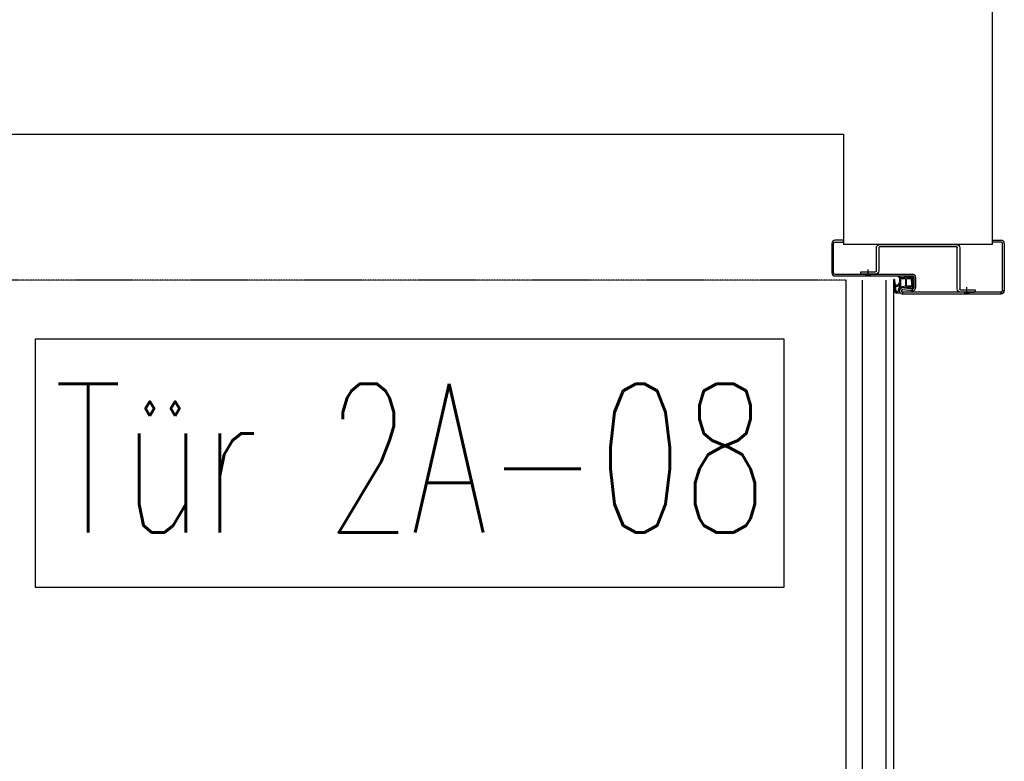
# Model space of a CAD drawing. Header units: millimetres. Extents: x -4577 to 1032787, y -66234 to 201209.
# Tile 207 of 256: x 16688 to 17515, y -12904 to -12280. Entities that reach past the tile are written whole.
import ezdxf
from ezdxf.enums import TextEntityAlignment as Align

# ---------------------------------------------------------------- set-up
doc = ezdxf.new("R2010")
doc.units = ezdxf.units.MM
doc.linetypes.add('510_5_2OG_ELT_1004$0$11-07-22_DS_2OG$0$AUSGEZOGEN', pattern=[0])
doc.linetypes.add('510_5_2OG_ELT_1004$0$11-07-22_DS_2OG$0$STRICHLINIE_S4', pattern=[0.095, 0.06, -0.035])
doc.layers.add('510_5_2OG_ELT_1004$0$11-07-22_DS_2OG$0$2DMitte', color=8, linetype='510_5_2OG_ELT_1004$0$11-07-22_DS_2OG$0$AUSGEZOGEN')
doc.layers.add('510_5_2OG_ELT_1004$0$11-07-22_DS_2OG$0$Mieterausbau', color=8, linetype='510_5_2OG_ELT_1004$0$11-07-22_DS_2OG$0$AUSGEZOGEN')
doc.styles.add('510_5_2OG_ELT_1004$0$Standard', font='simplex.shx')

# ---------------------------------------------------------------- blocks, each defined once
blk = doc.blocks.new('510_5_2OG_ELT_1004$0$11-07-22_DS_2OG$0$LascheTyp2', base_point=(-0.048, 0))
for p, q in [((0.033, 0.03725), (0.033, 0.00275)), ((0.035, 0.00275), (0.035, 0.03725)), ((0.03575, 0.038), (0.048, 0.038)), ((-0.035, 0.02225), (-0.035, 0.00275)), ((-0.033, 0.00275), (-0.033, 0.02225)), ((0.03225, 0.002), (-0.03225, 0.002)), ((-0.03225, 0), (0.03225, 0))]:
    blk.add_line(p, q)
for points in [[(0.048, 0.038), (0.048, 0.04), (0.03575, 0.04)], [(-0.03575, 0.025), (-0.048, 0.025), (-0.048, 0.023), (-0.03575, 0.023)]]:
    blk.add_lwpolyline(points)
for centre, radius, start, end in [((0.03575, 0.03725), 0.00275, 90, 180), ((0.03575, 0.03725), 0.00075, 90, 180), ((0.041, 0.03862), 0.00268, 31.04822, 148.95178), ((-0.04188, 0.02362), 0.00268, 31.04822, 148.95178), ((-0.03575, 0.02225), 0.00275, 0, 90), ((-0.03575, 0.02225), 0.00075, 360, 90), ((-0.03225, 0.00275), 0.00275, 180, 270), ((-0.03225, 0.00275), 0.00075, 180, 270), ((0.03225, 0.00275), 0.00075, 270, 360), ((0.03225, 0.00275), 0.00275, 270, 360)]:
    blk.add_arc(centre, radius, start, end)
at = {"layer": '510_5_2OG_ELT_1004$0$11-07-22_DS_2OG$0$2DMitte'}
for p, q in [((0.041, 0.042), (0.041, 0.036)), ((-0.04188, 0.027), (-0.04188, 0.021))]:
    blk.add_line(p, q, dxfattribs=at)
blk = doc.blocks.new('510_5_2OG_ELT_1004$0$11-07-22_DS_2OG$0$DichtngEinbau', base_point=(-0.0125, -0.005, -0.00443))
for p, q in [((-0.01244, 0.00959), (-0.01107, 0.01085)), ((-0.01244, 0.00744), (-0.01127, 0.00861)), ((-0.01127, 0.00981), (-0.01211, 0.00922)), ((-0.01127, 0.00861), (-0.01127, 0.00981)), ((-0.01107, 0.01085), (-0.01107, 0.01146)), ((-0.01067, 0.01146), (-0.01067, 0.01088)), ((-0.01027, 0.00614), (-0.01027, 0.00965)), ((-0.00392, 0.01015), (-0.00406, 0.00613)), ((-0.00387, 0.01146), (-0.00176, 0.00989)), ((-0.00294, 0.00973), (-0.00298, 0.00853)), ((-0.00298, 0.00853), (-0.00198, 0.00702)), ((-0.00196, 0.00944), (-0.00294, 0.00973)), ((-0.01244, 0.00486), (-0.01127, 0.00604)), ((-0.01127, 0.00766), (-0.01211, 0.00707)), ((-0.01127, 0.00509), (-0.01211, 0.0045)), ((-0.01148, 0.00078), (-0.01127, 0.00509)), ((-0.01127, 0.00604), (-0.01127, 0.00766)), ((-0.00836, 0.00015), (-0.01107, 0.00015)), ((-0.01048, 0.00121), (-0.01027, 0.00479)), ((-0.00377, 0.00091), (-0.01018, 0.00091)), ((-0.00436, 0.00584), (-0.00997, 0.00584)), ((-0.00997, 0.00509), (-0.00441, 0.00509)), ((-0.00636, -0.00042), (-0.00771, 0.00004)), ((-0.00293, 0.00015), (-0.00619, 0.00015)), ((-0.00348, 0.00126), (-0.00411, 0.00478)), ((-0.00273, 0.00211), (-0.00308, 0.00488)), ((-0.00277, 0.0041), (-0.00308, 0.00488)), ((-0.00303, 0.00741), (-0.00305, 0.00615)), ((-0.00305, 0.00615), (-0.00228, 0.0042)), ((-0.00242, 0.00678), (-0.00303, 0.00741)), ((-0.01249, -0.00124), (-0.01249, -0.00124)), ((-0.00943, -0.00429), (-0.0056, -0.00389)), ((-0.00907, -0.00496), (0.00097, -0.00389)), ((-0.0046, -0.00379), (0.00052, -0.00325)), ((0.00054, -0.00318), (0.00067, -0.00138)), ((0.00155, -0.00306), (0.00178, -0.00001))]:
    blk.add_line(p, q)
for points in [[(-0.01244, -0.00108), (-0.01233, -0.001), (-0.01222, -0.00092), (-0.01212, -0.00083), (-0.01203, -0.00073), (-0.01194, -0.00062), (-0.01186, -0.00051), (-0.01178, -0.0004), (-0.01172, -0.00028), (-0.01166, -0.00015), (-0.01161, -0.00003), (-0.01156, 0.0001), (-0.01153, 0.00024), (-0.0115, 0.00037), (-0.01149, 0.00051), (-0.01148, 0.00064), (-0.01148, 0.00078)], [(-0.01232, -0.00129), (-0.01218, -0.00121), (-0.01205, -0.00112), (-0.01192, -0.00102), (-0.0118, -0.00091), (-0.01168, -0.0008), (-0.01157, -0.00068), (-0.01147, -0.00055), (-0.01137, -0.00042), (-0.01128, -0.00028), (-0.0112, -0.00014), (-0.01113, 0.00001), (-0.01107, 0.00016)], [(-0.01048, 0.00121), (-0.01047, 0.00116), (-0.01046, 0.0011), (-0.01044, 0.00106), (-0.01041, 0.00101), (-0.01037, 0.00098), (-0.01033, 0.00095), (-0.01028, 0.00093), (-0.01023, 0.00091), (-0.01018, 0.00091)], [(-0.00771, 0.00004), (-0.00784, 0.00008), (-0.00797, 0.00011), (-0.0081, 0.00014), (-0.00823, 0.00015), (-0.00836, 0.00015)], [(-0.0046, -0.00379), (-0.00451, -0.00368), (-0.00443, -0.00356), (-0.00435, -0.00344), (-0.00428, -0.00332), (-0.00422, -0.00319), (-0.00417, -0.00306), (-0.00412, -0.00292), (-0.00408, -0.00279), (-0.00406, -0.00265), (-0.00403, -0.00251), (-0.00402, -0.00237), (-0.00402, -0.00223), (-0.00402, -0.00209), (-0.00403, -0.00195), (-0.00405, -0.00181), (-0.00408, -0.00167), (-0.00412, -0.00153), (-0.00417, -0.0014), (-0.00422, -0.00127), (-0.00428, -0.00114), (-0.00435, -0.00101), (-0.00442, -0.00089), (-0.0045, -0.00078), (-0.00459, -0.00067), (-0.00469, -0.00056), (-0.00479, -0.00047), (-0.0049, -0.00037), (-0.00501, -0.00029), (-0.00513, -0.00021), (-0.00525, -0.00013), (-0.00537, -0.00007), (-0.0055, -0.00001), (-0.00564, 0.00004), (-0.00577, 0.00008), (-0.00591, 0.00011), (-0.00605, 0.00014), (-0.00619, 0.00015)], [(-0.00377, 0.00091), (-0.00372, 0.00091), (-0.00367, 0.00093), (-0.00362, 0.00095), (-0.00358, 0.00098), (-0.00354, 0.00101), (-0.00351, 0.00106), (-0.00349, 0.00111), (-0.00348, 0.00116), (-0.00347, 0.00121), (-0.00348, 0.00126)], [(0.00178, -0.00001), (0.00178, 0.00002), (0.00177, 0.00006), (0.00176, 0.00009), (0.00174, 0.00012), (0.00171, 0.00015), (0.00168, 0.00017), (0.00165, 0.00019), (0.00161, 0.0002), (0.00158, 0.0002), (0.00154, 0.0002), (0.00151, 0.00019), (0.00147, 0.00017)], [(-0.01242, -0.00107), (-0.01244, -0.00108), (-0.01246, -0.00109), (-0.01247, -0.00111), (-0.01248, -0.00113), (-0.01249, -0.00115), (-0.0125, -0.00117), (-0.0125, -0.00119), (-0.0125, -0.00121), (-0.01249, -0.00123), (-0.01248, -0.00125), (-0.01247, -0.00127), (-0.01246, -0.00128), (-0.01244, -0.00129), (-0.01242, -0.0013), (-0.0124, -0.00131), (-0.01238, -0.00131), (-0.01236, -0.00131), (-0.01234, -0.0013), (-0.01232, -0.00129)], [(-0.00943, -0.00429), (-0.00948, -0.00433), (-0.00952, -0.00436), (-0.00955, -0.0044), (-0.00958, -0.00445), (-0.00961, -0.0045), (-0.00962, -0.00456), (-0.00963, -0.00461), (-0.00962, -0.00467), (-0.00961, -0.00473), (-0.00959, -0.00478), (-0.00957, -0.00483), (-0.00953, -0.00487), (-0.00949, -0.00491), (-0.00945, -0.00494), (-0.0094, -0.00497), (-0.00935, -0.00499), (-0.00929, -0.005), (-0.00923, -0.005), (-0.00918, -0.00499), (-0.00912, -0.00498), (-0.00907, -0.00496)], [(-0.0056, -0.00389), (-0.0055, -0.00381), (-0.00541, -0.00372), (-0.00532, -0.00362), (-0.00524, -0.00352), (-0.00517, -0.00341), (-0.0051, -0.0033), (-0.00504, -0.00318), (-0.00499, -0.00306), (-0.00495, -0.00294), (-0.00491, -0.00282), (-0.00489, -0.00269), (-0.00487, -0.00256), (-0.00486, -0.00243), (-0.00486, -0.0023), (-0.00486, -0.00218), (-0.00488, -0.00205), (-0.0049, -0.00192), (-0.00493, -0.00179), (-0.00497, -0.00167), (-0.00502, -0.00155), (-0.00508, -0.00143), (-0.00514, -0.00132), (-0.00521, -0.00121), (-0.00529, -0.00111), (-0.00537, -0.00101), (-0.00546, -0.00092), (-0.00556, -0.00083), (-0.00566, -0.00075), (-0.00577, -0.00068), (-0.00588, -0.00061), (-0.00599, -0.00055), (-0.00611, -0.0005), (-0.00623, -0.00046), (-0.00636, -0.00042)], [(0.00067, -0.00138), (0.00067, -0.00135), (0.00067, -0.00133), (0.00066, -0.0013), (0.00065, -0.00128), (0.00063, -0.00126), (0.00061, -0.00124), (0.00058, -0.00123), (0.00056, -0.00122), (0.00053, -0.00122), (0.0005, -0.00122)], [(0.00052, -0.00325), (0.00053, -0.00323), (0.00053, -0.00322), (0.00054, -0.00321), (0.00054, -0.0032), (0.00054, -0.00318)], [(0.00097, -0.00389), (0.00106, -0.00385), (0.00114, -0.0038), (0.00122, -0.00373), (0.00129, -0.00367), (0.00135, -0.00359), (0.0014, -0.00351), (0.00145, -0.00343), (0.00149, -0.00334), (0.00152, -0.00325), (0.00154, -0.00316), (0.00155, -0.00306)]]:
    blk.add_lwpolyline(points)
for centre, radius, start, end in [((-0.01225, 0.00943), 0.00025, 140.72877, 305.24497), ((-0.01087, 0.01146), 0.0002, 0, 180), ((-0.00271, -0.0423), 0.05378, 91.23603, 98.51232), ((-0.00997, 0.00965), 0.0003, 98.88524, 180), ((-0.00324, -0.03342), 0.04389, 91.29307, 98.88524), ((-0.00422, 0.01016), 0.0003, 357.7974, 91.29307), ((-0.00189, 0.00968), 0.00025, 253.51544, 58.03163), ((-0.01225, 0.00728), 0.00025, 140.72877, 305.24497), ((-0.01225, 0.00471), 0.00025, 140.72877, 305.24497), ((-0.00997, 0.00614), 0.0003, 180, 270), ((-0.00997, 0.00479), 0.0003, 90, 180), ((-0.00441, 0.00479), 0.0003, 357.7974, 90), ((-0.00436, 0.00614), 0.0003, 270, 357.7974), ((0, 0.0025), 0.00376, 218.65506, 277.72435), ((-0.00253, 0.00418), 0.00025, 199.01154, 3.52773), ((0, 0.0025), 0.00276, 186.36343, 302.30903), ((-0.00222, 0.00693), 0.00025, 216.16504, 20.68123)]:
    blk.add_arc(centre, radius, start, end)
blk = doc.blocks.new('510_5_2OG_ELT_1004')
at = {"layer": '510_5_2OG_ELT_1004$0$11-07-22_DS_2OG$0$Mieterausbau', "linetype": 'Continuous'}
h = blk.add_hatch(dxfattribs=at)
h.set_pattern_fill('SCHRAFFUR_1', color=256, scale=1000, style=0, pattern_type=2)
h.set_pattern_definition([(90, (1895.797, -66891.69), (-40, 5e-15), []), (90, (1875.797, -66891.69), (-40, 5e-15), [])])
h.paths.add_polyline_path([(17422.03, -13449.23), (17382.03, -13449.23), (17382.03, -12499.24), (17422.03, -12499.24)], flags=0)
at = {"layer": '510_5_2OG_ELT_1004$0$11-07-22_DS_2OG$0$Mieterausbau', "linetype": '510_5_2OG_ELT_1004$0$11-07-22_DS_2OG$0$AUSGEZOGEN'}
for p, q in [((17505.03, -12376.48), (17505.03, -12251.48)), ((12500, -12376.48), (17380.03, -12376.48)), ((17380.03, -12376.48), (17380.03, -12469.23)), ((17505.03, -12469.23), (17505.03, -12376.48)), ((17370.03, -12468.48), (17370.03, -12492.98)), ((17370.03, -12468.48), (17370.03, -12492.98)), ((17371.53, -12492.98), (17371.53, -12468.48)), ((17371.53, -12492.98), (17371.53, -12468.48)), ((17380.03, -12465.73), (17372.78, -12465.73)), ((17380.03, -12465.73), (17372.78, -12465.73)), ((17380.03, -12465.73), (17372.78, -12465.73)), ((17380.03, -12465.73), (17372.78, -12465.73)), ((17372.78, -12467.23), (17380.03, -12467.23)), ((17372.78, -12467.23), (17380.03, -12467.23)), ((17380.03, -12467.23), (17380.03, -12465.73)), ((17380.03, -12467.23), (17380.03, -12465.73)), ((17505.03, -12469.23), (17380.03, -12469.23)), ((17505.03, -12467.23), (17505.03, -12465.73)), ((17505.03, -12467.23), (17505.03, -12465.73)), ((17505.03, -12465.73), (17512.28, -12465.73)), ((17505.03, -12465.73), (17512.28, -12465.73)), ((17505.03, -12465.73), (17512.28, -12465.73)), ((17505.03, -12465.73), (17512.28, -12465.73)), ((17512.28, -12467.23), (17505.03, -12467.23)), ((17512.28, -12467.23), (17505.03, -12467.23)), ((17513.53, -12507.98), (17513.53, -12468.48)), ((17513.53, -12507.98), (17513.53, -12468.48)), ((17515.03, -12468.48), (17515.03, -12507.98)), ((17515.03, -12468.48), (17515.03, -12507.98)), ((17371.53, -12492.98), (17370.03, -12492.98)), ((17371.53, -12492.98), (17370.03, -12492.98)), ((17371.53, -12492.98), (17370.03, -12492.98)), ((17372.78, -12494.23), (17437.78, -12494.23)), ((17372.78, -12495.73), (17437.78, -12495.73)), ((17439.03, -12496.98), (17439.03, -12505.48)), ((17440.53, -12496.98), (17440.53, -12505.48)), ((17437.48, -12506.69), (17429.53, -12505.73)), ((17437.78, -12508.23), (17429.53, -12507.23)), ((17429.53, -12509.23), (17429.53, -12510.73)), ((17482.53, -12509.23), (17490.03, -12509.23)), ((17482.53, -12509.23), (17490.03, -12509.23)), ((17512.28, -12509.23), (17512.28, -12510.73)), ((17512.28, -12509.23), (17512.28, -12510.73)), ((17513.53, -12507.98), (17515.03, -12507.98)), ((17513.53, -12507.98), (17515.03, -12507.98)), ((17513.53, -12507.98), (17515.03, -12507.98)), ((17513.53, -12507.98), (17515.03, -12507.98)), ((17329.93, -12548.86), (16700.62, -12548.86)), ((16700.62, -12548.86), (16700.62, -12757.2)), ((17329.93, -12757.19), (17329.93, -12548.86)), ((16700.62, -12757.2), (17329.93, -12757.19))]:
    blk.add_line(p, q, dxfattribs=at)
at = {"layer": '510_5_2OG_ELT_1004$0$11-07-22_DS_2OG$0$Mieterausbau', "linetype": '510_5_2OG_ELT_1004$0$11-07-22_DS_2OG$0$STRICHLINIE_S4'}
blk.add_line((17382.03, -12499.24), (16432.04, -12499.24), dxfattribs=at)
at = {"layer": '510_5_2OG_ELT_1004$0$11-07-22_DS_2OG$0$Mieterausbau', "linetype": '510_5_2OG_ELT_1004$0$11-07-22_DS_2OG$0$AUSGEZOGEN'}
blk.add_lwpolyline([(17422.03, -12499.24), (17422.03, -13449.23), (17382.03, -13449.23), (17382.03, -12499.24)], dxfattribs=at)
blk.add_lwpolyline([(17429.53, -12509.23), (17429.53, -12510.73), (17512.28, -12510.73), (17512.28, -12509.23), (17429.53, -12509.23)], close=True, dxfattribs=at)
blk.add_lwpolyline([(17429.53, -12509.23), (17429.53, -12510.73), (17512.28, -12510.73), (17512.28, -12509.23), (17429.53, -12509.23)], close=True, dxfattribs=at)
for centre, radius, start, end in [((17372.78, -12468.48), 2.75, 90, 180), ((17372.78, -12468.48), 2.75, 90, 180), ((17372.78, -12468.48), 1.25, 90, 180), ((17372.78, -12468.48), 1.25, 90, 180), ((17512.28, -12468.48), 2.75, 0, 90), ((17512.28, -12468.48), 2.75, 0, 90), ((17512.28, -12468.48), 1.25, 0, 90), ((17512.28, -12468.48), 1.25, 0, 90), ((17372.78, -12492.98), 2.75, 180, 270), ((17372.78, -12492.98), 1.25, 180, 270), ((17437.78, -12496.98), 2.75, 0, 90), ((17437.78, -12496.98), 1.25, 0, 90), ((17429.53, -12508.23), 2.5, 76.17755, 270), ((17429.53, -12508.23), 1, 76.17755, 270), ((17437.78, -12505.48), 2.75, 256.17755, 0), ((17437.78, -12505.48), 1.25, 256.17755, 0), ((17512.28, -12507.98), 2.75, 270, 0), ((17512.28, -12507.98), 1.25, 270, 0), ((17512.28, -12507.98), 2.75, 270, 0), ((17512.28, -12507.98), 1.25, 270, 0)]:
    blk.add_arc(centre, radius, start, end, dxfattribs=at)
at = {"layer": '510_5_2OG_ELT_1004$0$11-07-22_DS_2OG$0$Mieterausbau', "linetype": '510_5_2OG_ELT_1004$0$11-07-22_DS_2OG$0$STRICHLINIE_S4'}
blk.add_arc((17382.03, -12499.24), 949.99, 180, 270, dxfattribs=at)
at = {"layer": '510_5_2OG_ELT_1004$0$11-07-22_DS_2OG$0$Mieterausbau', "linetype": '510_5_2OG_ELT_1004$0$11-07-22_DS_2OG$0$AUSGEZOGEN', "xscale": 1000, "yscale": -1000, "zscale": 1000}
blk.add_blockref('510_5_2OG_ELT_1004$0$11-07-22_DS_2OG$0$LascheTyp2', (17394.53, -12469.23), dxfattribs=at)
at = {"layer": '510_5_2OG_ELT_1004$0$11-07-22_DS_2OG$0$Mieterausbau', "linetype": '510_5_2OG_ELT_1004$0$11-07-22_DS_2OG$0$AUSGEZOGEN', "xscale": 1000, "yscale": 1000, "zscale": 1000, "rotation": 270}
blk.add_blockref('510_5_2OG_ELT_1004$0$11-07-22_DS_2OG$0$DichtngEinbau', (17422.03, -12495.73), dxfattribs=at)
blk.add_blockref('510_5_2OG_ELT_1004$0$11-07-22_DS_2OG$0$DichtngEinbau', (17422.03, -12495.73), dxfattribs=at)
at = {"layer": '510_5_2OG_ELT_1004$0$11-07-22_DS_2OG$0$Mieterausbau', "linetype": '510_5_2OG_ELT_1004$0$11-07-22_DS_2OG$0$AUSGEZOGEN', "style": '510_5_2OG_ELT_1004$0$Standard', "width": 0.588844}
blk.add_text('Tür 2A-08', height=125, rotation=0.00033, dxfattribs=at).set_placement((16716.65, -12711.36), (17316.01, -12711.36), align=Align.FIT)

msp = doc.modelspace()

# ---------------------------------------------------------------- block references
msp.add_blockref('510_5_2OG_ELT_1004', (0, -0.05))

doc.saveas('drawing.dxf')
